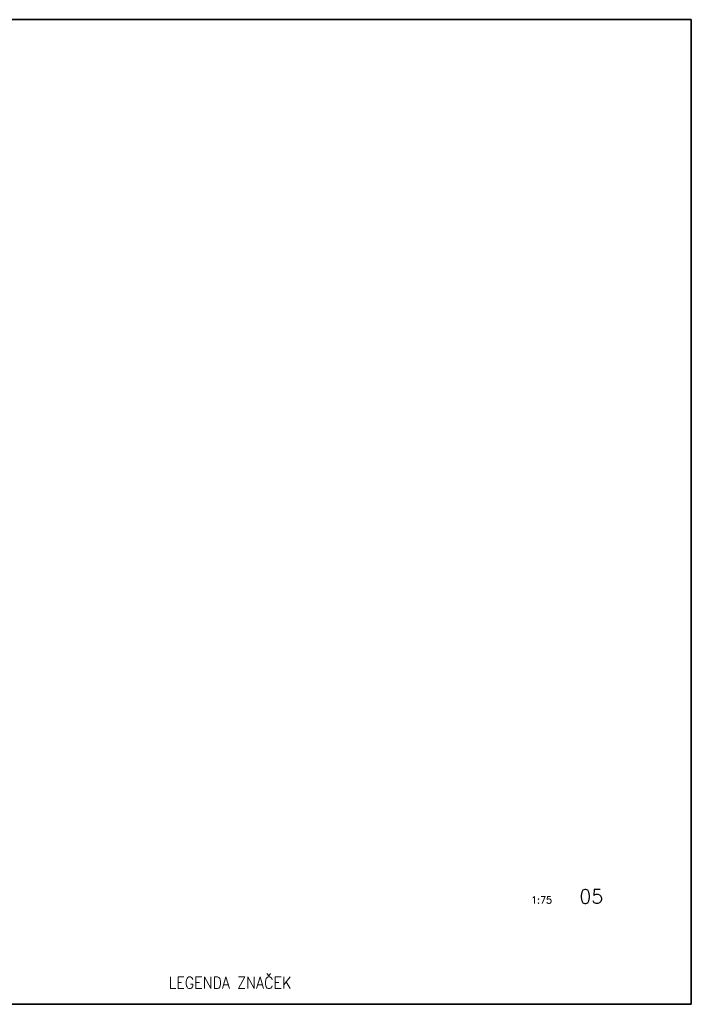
# Model space of a CAD drawing. Extents: x -10604 to 417874, y -84886 to -28187.
# Tile 32 of 32: x 403418 to 417874, y -84687 to -63500. Entities that reach past the tile are written whole.
import ezdxf

# ---------------------------------------------------------------- set-up
doc = ezdxf.new("R2010")
doc.units = 0
doc.header["$MEASUREMENT"] = 0
doc.layers.add('IN_RAZITKO', color=7, linetype='CONTINUOUS')
doc.layers.add('Textové bloky', color=7, linetype='CONTINUOUS')
doc.layers.add('MP2000N', color=7, linetype='CONTINUOUS', plot=False)
doc.styles.add('ARI-ROM-UNI', font='simplex.shx', dxfattribs={"width": 0.8})

# ---------------------------------------------------------------- blocks, each defined once
blk = doc.blocks.new('a')
at = {"layer": 'MP2000N', "color": 6, "linetype": 'Continuous'}
for p, q in [((385.5, 282.5), (0, 282.5)), ((0, 0), (0, 282.5)), ((385.5, 0), (385.5, 282.5)), ((0, 0), (385.5, 0))]:
    blk.add_line(p, q, dxfattribs=at)
blk = doc.blocks.new('a3')
at = {"layer": 'Textové bloky', "color": 2, "linetype": 'Continuous'}
blk.add_blockref('a', (0, 0), dxfattribs=at)
blk = doc.blocks.new('A375')
at = {"layer": 'MP2000N', "color": 6, "linetype": 'Continuous'}
blk.add_line((28912, 21188), (0, 21188), dxfattribs=at)
blk.add_line((28912, 21188), (0, 21188), dxfattribs=at)
blk.add_line((28912, 21188), (0, 21188), dxfattribs=at)
blk.add_lwpolyline([(0, 21188), (28912, 21188), (28912, 0), (0, 0)], close=True, dxfattribs=at)
at = {"layer": 'MP2000N', "color": 6, "linetype": 'Continuous', "xscale": 75, "yscale": 75, "zscale": 75}
blk.add_blockref('a3', (0, 0), dxfattribs=at)

msp = doc.modelspace()

# ---------------------------------------------------------------- block references
at = {"layer": 'MP2000N', "color": 6}
msp.add_blockref('A375', (388962, -84687), dxfattribs=at)

# ---------------------------------------------------------------- texts
at = {"layer": 'IN_RAZITKO', "transparency": 33554687, "style": 'ARI-ROM-UNI'}
for s, height, p in [('1:75', 150, (414427, -82519)), ('05', 300, (415464, -82519))]:
    msp.add_text(s, height=height, dxfattribs=at).set_placement(p)
at = {"layer": 'IN_RAZITKO', "transparency": 33554687, "style": 'ARI-ROM-UNI', "width": 0.9}
msp.add_text('LEGENDA ZNAČEK', height=250, dxfattribs=at).set_placement((406624, -84349))

doc.saveas('drawing.dxf')
